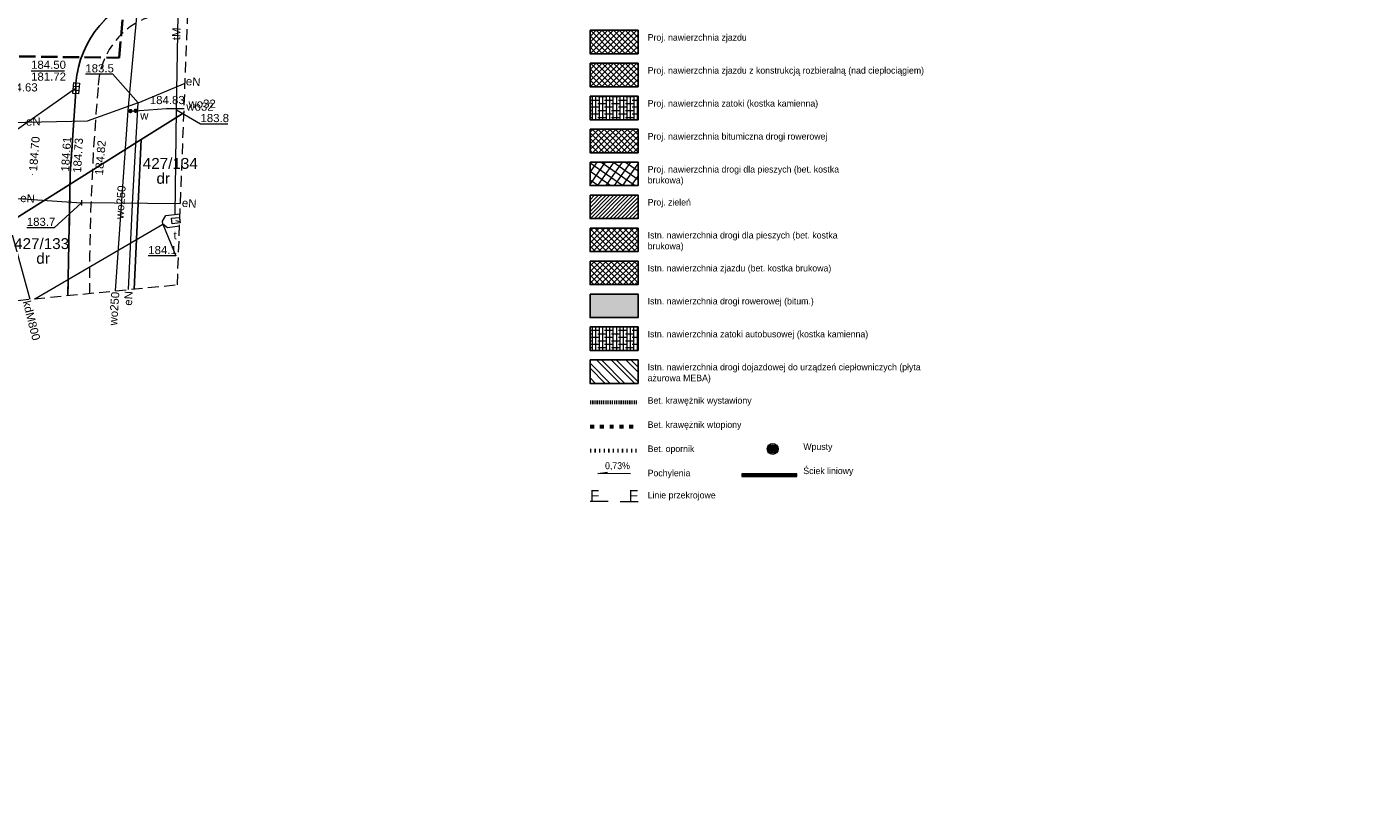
# Model space of a CAD drawing. Extents: x 8014 to 6635291, y -5609 to 5765892.
# Tile 91 of 158: x 6601312 to 6601434, y 5731688 to 5731761. Entities that reach past the tile are written whole.
import ezdxf
from ezdxf.enums import TextEntityAlignment as Align

# ---------------------------------------------------------------- set-up
doc = ezdxf.new("R2010")
doc.units = 0
for name, pattern in [('ACAD_ISO03W100', [30, 12, -18]), ('DASHED', [0.75, 0.5, -0.25]), ('DOT2', [3.175, 0, -3.175]), ('PRZER2-1', [1.5, 1, -0.5]), ('PRZER3-1', [2, 1.5, -0.5])]:
    doc.linetypes.add(name, pattern=pattern)
doc.layers.get('0').update_dxf_attribs({"linetype": 'CONTINUOUS'})
for name, color, linetype, lineweight in [('!m_linie przekrojowe', 170, 'CONTINUOUS', 20), ('!m_wpusty', 2, 'CONTINUOUS', 20), ('EGDE_O', 7, 'CONTINUOUS', 18), ('GESDZI', 7, 'CONTINUOUS', 18), ('GSLKRW', 7, 'CONTINUOUS', 25), ('GSPWPS', 7, 'CONTINUOUS', 13), ('GSPWPS_O', 7, 'CONTINUOUS', 13), ('GSSKOA', 7, 'CONTINUOUS', 18), ('GSSKOD', 7, 'CONTINUOUS', 18), ('GULLOB', 7, 'CONTINUOUS', 35), ('GUPIWZ', 7, 'CONTINUOUS', 18), ('GUPIWZ_O', 7, 'CONTINUOUS', 18), ('GUPPRZ_O', 7, 'CONTINUOUS', 18), ('GUPZCP', 7, 'CONTINUOUS', 18), ('GUSIKP', 7, 'CONTINUOUS', 18), ('JT pochylenia', 5, 'CONTINUOUS', 30)]:
    doc.layers.add(name, color=color, linetype=linetype, lineweight=lineweight)
for name, color, linetype in [('A- NAWIERZ- SZCZELNA', 130, 'CONTINUOUS'), ('A-SZRAF- DROGI', 130, 'CONTINUOUS'), ('a_chodnik', 31, 'CONTINUOUS'), ('a_zieleń', 80, 'CONTINUOUS'), ('Kraw_parking', 7, 'DASHED')]:
    doc.layers.add(name, color=color, linetype=linetype)
for name, color, linetype, lineweight, true_color in [('EGUG_O', 7, 'CONTINUOUS', 18, 0x008000), ('GOSRBG', 4, 'CONTINUOUS', 35, 0x00ffff), ('GULEPR', 1, 'CONTINUOUS', 18, 0xff0000), ('GULEPR_O', 1, 'CONTINUOUS', 18, 0xff0000), ('GULKPR', 7, 'CONTINUOUS', 18, 0x803300), ('GULTPR', 7, 'CONTINUOUS', 18, 0xff9100), ('GULTPR_O', 7, 'CONTINUOUS', 18, 0xff9100), ('GULWPR', 5, 'CONTINUOUS', 18, 0x0000ff), ('GULWPR_O', 5, 'CONTINUOUS', 18, 0x0000ff), ('GUPKKS', 7, 'CONTINUOUS', 18, 0x803300), ('GUPWZA', 5, 'CONTINUOUS', 18, 0x0000ff), ('GUPWZA_O', 5, 'CONTINUOUS', 18, 0x0000ff), ('SUEP_O', 1, 'CONTINUOUS', 18, 0xff0000), ('SUKP_O', 7, 'CONTINUOUS', 18, 0x803300), ('SUWP_O', 5, 'CONTINUOUS', 18, 0x0000ff)]:
    doc.layers.add(name, color=color, linetype=linetype, lineweight=lineweight, true_color=true_color)
doc.styles.add('Arial', font='arial.ttf')
pattern_1 = [(45, (3365927.47042, 2822248.66772), (-0.265165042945, 0.265165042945), []), (135, (3365927.47042, 2822248.66772), (-0.265165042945, -0.265165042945), [])]

# ---------------------------------------------------------------- blocks, each defined once
blk = doc.blocks.new('D_GUPIWZ1_3')
at = {"color": 0}
blk.add_lwpolyline([(0.375, -0.25), (-0.375, -0.25), (-0.375, 0.25), (0.375, 0.25)], close=True, dxfattribs=at)
blk = doc.blocks.new('D_GUPKKS1')
at = {"color": 0}
blk.add_lwpolyline([(0.5, -0.25), (-0.5, -0.25), (-0.5, 0.25), (0.5, 0.25)], close=True, dxfattribs=at)
for points in [[(-0.175, -0.25), (-0.175, 0.25)], [(0.175, -0.25), (0.175, 0.25)]]:
    blk.add_lwpolyline(points, dxfattribs=at)
blk = doc.blocks.new('D_GUPZCP1')
at = {"color": 0}
blk.add_lwpolyline([(0, 0.25), (0, -0.25)], dxfattribs=at)
blk = doc.blocks.new('D_GSPWPS1')
blk.add_hatch(color=0).paths.add_polyline_path([(-0.045, 0), (-0.043467, -0.011647), (-0.038971, -0.0225), (-0.03182, -0.03182), (-0.0225, -0.038971), (-0.011647, -0.043467), (0, -0.045), (0.011647, -0.043467), (0.0225, -0.038971), (0.03182, -0.03182), (0.038971, -0.0225), (0.043467, -0.011647), (0.045, 0), (0.043467, 0.011647), (0.038971, 0.0225), (0.03182, 0.03182), (0.0225, 0.038971), (0.011647, 0.043467), (0, 0.045), (-0.011647, 0.043467), (-0.0225, 0.038971), (-0.03182, 0.03182), (-0.038971, 0.0225), (-0.043467, 0.011647)])
blk = doc.blocks.new('D_GUPWZA1')
blk.add_hatch(color=0).paths.add_polyline_path([(-0.2, 0), (-0.193185, -0.051764), (-0.173205, -0.1), (-0.141421, -0.141421), (-0.1, -0.173205), (-0.051764, -0.193185), (0, -0.2), (0.051764, -0.193185), (0.1, -0.173205), (0.141421, -0.141421), (0.173205, -0.1), (0.193185, -0.051764), (0.2, 0), (0.193185, 0.051764), (0.173205, 0.1), (0.141421, 0.141421), (0.1, 0.173205), (0.051764, 0.193185), (0, 0.2), (-0.051764, 0.193185), (-0.1, 0.173205), (-0.141421, 0.141421), (-0.173205, 0.1), (-0.193185, 0.051764)])
blk = doc.blocks.new('OSI18050_XREF_190115_2019.01.15_PB_ ZAGOSPODAROWANIE$0$wpusty')
for p, q in [((-0.239, 0.149), (-0.199, 0.149)), ((-0.239, -0.165), (-0.239, 0.149)), ((-0.199, 0.149), (-0.199, -0.165)), ((-0.175, 0.149), (-0.135, 0.149)), ((-0.175, -0.165), (-0.175, 0.149)), ((-0.135, 0.149), (-0.135, -0.165)), ((-0.111, 0.149), (-0.071, 0.149)), ((-0.111, -0.165), (-0.111, 0.149)), ((-0.071, 0.149), (-0.071, -0.165)), ((-0.048, 0.149), (-0.008, 0.149)), ((-0.048, -0.165), (-0.048, 0.149)), ((-0.008, 0.149), (-0.008, -0.165)), ((0.016, 0.149), (0.056, 0.149)), ((0.016, -0.165), (0.016, 0.149)), ((0.056, 0.149), (0.056, -0.165)), ((0.08, 0.149), (0.12, 0.149)), ((0.08, -0.165), (0.08, 0.149)), ((0.12, 0.149), (0.12, -0.165)), ((0.143, 0.149), (0.183, 0.149)), ((0.143, -0.165), (0.143, 0.149)), ((0.183, 0.149), (0.183, -0.165)), ((0.207, 0.149), (0.247, 0.149)), ((0.207, -0.165), (0.207, 0.149)), ((0.247, 0.149), (0.247, -0.165)), ((-0.199, -0.165), (-0.239, -0.165)), ((-0.135, -0.165), (-0.175, -0.165)), ((-0.071, -0.165), (-0.111, -0.165)), ((-0.008, -0.165), (-0.048, -0.165)), ((0.056, -0.165), (0.016, -0.165)), ((0.12, -0.165), (0.08, -0.165)), ((0.183, -0.165), (0.143, -0.165)), ((0.247, -0.165), (0.207, -0.165))]:
    blk.add_line(p, q)
blk.add_lwpolyline([(-0.3, -0.21), (0.3, -0.21), (0.3, 0.21), (-0.3, 0.21), (-0.3, -0.21)])
for radius in [0.33, 0.25]:
    blk.add_circle((0, 0), radius)
blk = doc.blocks.new('wpust_wąski')
at = {"layer": '!m_wpusty', "linetype": 'Continuous'}
for points in [[(0.24, -0.075), (0.24, 0.075), (-0.24, 0.075), (-0.24, -0.075)], [(-0.065, 0.047), (-0.065, -0.047), (-0.099, -0.047), (-0.099, 0.047)], [(-0.065, 0.047), (-0.065, -0.047), (-0.099, -0.047), (-0.099, 0.047)], [(-0.065, 0.047), (-0.065, -0.047), (-0.099, -0.047), (-0.099, 0.047)], [(-0.011, 0.047), (-0.011, -0.047), (-0.045, -0.047), (-0.045, 0.047)], [(-0.011, 0.047), (-0.011, -0.047), (-0.045, -0.047), (-0.045, 0.047)], [(-0.011, 0.047), (-0.011, -0.047), (-0.045, -0.047), (-0.045, 0.047)], [(0.15, 0.047), (0.15, -0.047), (0.116, -0.047), (0.116, 0.047)], [(0.15, 0.047), (0.15, -0.047), (0.116, -0.047), (0.116, 0.047)], [(0.15, 0.047), (0.15, -0.047), (0.116, -0.047), (0.116, 0.047)], [(0.204, 0.047), (0.204, -0.047), (0.17, -0.047), (0.17, 0.047)], [(0.204, 0.047), (0.204, -0.047), (0.17, -0.047), (0.17, 0.047)], [(0.204, 0.047), (0.204, -0.047), (0.17, -0.047), (0.17, 0.047)]]:
    blk.add_lwpolyline(points, close=True, dxfattribs=at)
for points in [[(-0.206, 0.047), (-0.172, 0.047), (-0.172, -0.047), (-0.206, -0.047), (-0.206, 0.047)], [(-0.206, 0.047), (-0.172, 0.047), (-0.172, -0.047), (-0.206, -0.047), (-0.206, 0.047)], [(-0.206, 0.047), (-0.172, 0.047), (-0.172, -0.047), (-0.206, -0.047), (-0.206, 0.047)], [(-0.118, 0.047), (-0.118, -0.047), (-0.152, -0.047), (-0.152, 0.047), (-0.118, 0.047)], [(-0.118, 0.047), (-0.118, -0.047), (-0.152, -0.047), (-0.152, 0.047), (-0.118, 0.047)], [(-0.118, 0.047), (-0.118, -0.047), (-0.152, -0.047), (-0.152, 0.047), (-0.118, 0.047)], [(0.009, 0.047), (0.043, 0.047), (0.043, -0.047), (0.009, -0.047), (0.009, 0.047)], [(0.009, 0.047), (0.043, 0.047), (0.043, -0.047), (0.009, -0.047), (0.009, 0.047)], [(0.009, 0.047), (0.043, 0.047), (0.043, -0.047), (0.009, -0.047), (0.009, 0.047)], [(0.063, 0.047), (0.096, 0.047), (0.096, -0.047), (0.063, -0.047), (0.063, 0.047)], [(0.063, 0.047), (0.096, 0.047), (0.096, -0.047), (0.063, -0.047), (0.063, 0.047)], [(0.063, 0.047), (0.096, 0.047), (0.096, -0.047), (0.063, -0.047), (0.063, 0.047)]]:
    blk.add_lwpolyline(points, dxfattribs=at)

msp = doc.modelspace()

# ---------------------------------------------------------------- hatches: boundary and pattern name
at = {"layer": 'A- NAWIERZ- SZCZELNA', "linetype": 'ByBlock', "lineweight": 0}
h = msp.add_hatch(dxfattribs=at)
h.set_pattern_fill('ANSI37', color=256, scale=3, style=0)
h.set_pattern_definition([(45, (3365080.19842, 2821844.61375), (-0.265165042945, 0.265165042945), []), (135, (3365080.19842, 2821844.61375), (-0.265165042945, -0.265165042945), [])])
h.paths.add_polyline_path([(6601363.564, 5731760.23), (6601367.973, 5731760.23), (6601367.973, 5731758.07), (6601363.564, 5731758.07)])
h = msp.add_hatch(dxfattribs=at)
h.set_pattern_fill('ANSI37', color=30, scale=3, style=0)
h.set_pattern_definition([(45, (3365080.19842, 2821841.58556), (-0.265165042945, 0.265165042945), []), (135, (3365080.19842, 2821841.58556), (-0.265165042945, -0.265165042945), [])])
h.paths.add_polyline_path([(6601363.564, 5731757.201), (6601367.973, 5731757.201), (6601367.973, 5731755.041), (6601363.564, 5731755.041)])
at = {"layer": 'A-SZRAF- DROGI', "linetype": 'ByBlock', "lineweight": 0}
h = msp.add_hatch(dxfattribs=at)
h.set_pattern_fill('ANSI38', color=256, scale=0.1, angle=45, style=0)
h.set_pattern_definition([(90, (100, 5.0282), (-0.3175, 2e-17), []), (180, (100, 5.0282), (-0.635, -0.3175), [0.79375, -0.47625])])
h.paths.add_polyline_path([(6601363.564, 5731754.173), (6601367.973, 5731754.173), (6601367.973, 5731752.013), (6601363.564, 5731752.013)])
h = msp.add_hatch(dxfattribs=at)
h.set_pattern_fill('ANSI37', color=230, scale=3, style=0)
h.set_pattern_definition([(45, (3366073.43853, 2822178.35053), (-0.265165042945, 0.265165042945), []), (135, (3366073.43853, 2822178.35053), (-0.265165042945, -0.265165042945), [])])
h.paths.add_polyline_path([(6601363.564, 5731751.145), (6601367.973, 5731751.145), (6601367.973, 5731748.985), (6601363.564, 5731748.985)])
h = msp.add_hatch(dxfattribs=at)
h.set_pattern_fill('ANSI37', color=253, scale=3, style=0)
h.set_pattern_definition(pattern_1)
h.paths.add_polyline_path([(6601363.564, 5731742.06), (6601367.973, 5731742.06), (6601367.973, 5731739.9), (6601363.564, 5731739.9)])
h = msp.add_hatch(dxfattribs=at)
h.set_pattern_fill('ANSI37', color=251, scale=3, style=0)
h.set_pattern_definition(pattern_1)
h.paths.add_polyline_path([(6601363.564, 5731739.032), (6601367.973, 5731739.032), (6601367.973, 5731736.872), (6601363.564, 5731736.872)])
at = {"layer": 'A-SZRAF- DROGI', "linetype": 'ByBlock', "lineweight": 0, "transparency": 33554559}
msp.add_hatch(color=253, dxfattribs=at).paths.add_polyline_path([(6601363.564, 5731736.004), (6601367.973, 5731736.004), (6601367.973, 5731733.844), (6601363.564, 5731733.844)])
at = {"layer": 'A-SZRAF- DROGI', "linetype": 'ByBlock', "lineweight": 0}
h = msp.add_hatch(dxfattribs=at)
h.set_pattern_fill('ANSI38', color=251, scale=0.1, angle=45, style=0)
h.set_pattern_definition([(90, (100, -4.05638), (-0.3175, 2e-17), []), (180, (100, -4.05638), (-0.635, -0.3175), [0.79375, -0.47625])])
h.paths.add_polyline_path([(6601363.564, 5731732.976), (6601367.973, 5731732.976), (6601367.973, 5731730.816), (6601363.564, 5731730.816)])
h = msp.add_hatch(dxfattribs=at)
h.set_pattern_fill('ANSI32', color=252, scale=0.1, angle=90, style=0)
h.set_pattern_definition([(135, (100, -10.1128), (-0.67351920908, -0.67351920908), []), (135, (100, -9.6637), (-0.67351920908, -0.67351920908), [])])
h.paths.add_polyline_path([(6601363.564, 5731729.948), (6601367.973, 5731729.948), (6601367.973, 5731727.788), (6601363.564, 5731727.788)])
at = {"layer": 'a_chodnik', "lineweight": 13, "transparency": 33554687}
h = msp.add_hatch(dxfattribs=at)
h.set_pattern_fill('ANSI37-METRIC', color=256, scale=0.2, angle=280.23405)
h.set_pattern_definition([(325.234051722, (243.79655, -43.21973), (0.36209315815, 0.521645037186), []), (55.234051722, (243.79655, -43.21973), (-0.521645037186, 0.36209315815), [])])
h.paths.add_polyline_path([(6601363.564, 5731748.117), (6601367.973, 5731748.117), (6601367.973, 5731745.957), (6601363.564, 5731745.957)])
at = {"layer": 'a_zieleń', "transparency": 33554687}
h = msp.add_hatch(dxfattribs=at)
h.set_pattern_fill('ANSI31', color=256, scale=2, angle=0.54156)
h.set_pattern_definition([(45.54155787, (6600987.53512, 5732094.77134), (-0.1784396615, 0.175097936), [])])
edge = h.paths.add_edge_path()
edge.add_line((6601184.523, 5731785.715), (6601184.767, 5731785.473))
edge.add_line((6601184.767, 5731785.473), (6601208.79, 5731802.27))
edge.add_line((6601208.79, 5731802.27), (6601211.05, 5731814.48))
edge.add_line((6601211.05, 5731814.48), (6601142.151, 5731813.823))
edge.add_arc((6601143.698, 5731819.102), 5.501, 253.66034, 270.54751)
edge.add_line((6601143.751, 5731813.601), (6601191.034, 5731814.053))
edge.add_arc((6601191.122, 5731812.113), 1.942, 359.83741, 92.59397, ccw=False)
edge.add_line((6601193.063, 5731812.108), (6601193.074, 5731811.004))
edge.add_line((6601193.074, 5731811.004), (6601197.383, 5731811.045))
edge.add_line((6601197.383, 5731811.045), (6601197.425, 5731806.621))
edge.add_line((6601197.425, 5731806.621), (6601199.732, 5731806.642))
edge.add_line((6601199.732, 5731806.642), (6601199.803, 5731799.171))
edge.add_line((6601199.803, 5731799.171), (6601197.516, 5731797.165))
edge.add_line((6601197.516, 5731797.165), (6601194.216, 5731797.133))
edge.add_line((6601194.216, 5731797.133), (6601194.251, 5731793.47))
edge.add_arc((6601191.538, 5731793.658), 2.72, 281.08945, 356.03579, ccw=False)
edge.add_line((6601192.061, 5731790.989), (6601185.152, 5731786.156))
edge.add_arc((71774552.687, -87417922.681), 113685689.918, 124.97904394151, 124.97904432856)
h.paths.add_polyline_path([(6601204.906, 5731809.178), (6601202.577, 5731808.579), (6601203.741, 5731808.879)], flags=16)
h = msp.add_hatch(dxfattribs=at)
h.set_pattern_fill('ANSI31', color=256, scale=2, angle=0.54156)
h.set_pattern_definition([(45.54818, (6608226.5122, 5729405.4048), (-0.178459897, 0.175077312), [])])
h.paths.add_polyline_path([(6601363.564, 5731745.089), (6601367.973, 5731745.089), (6601367.973, 5731742.929), (6601363.564, 5731742.929)])

# ---------------------------------------------------------------- linework, layer by layer
at = {"layer": '!m_linie przekrojowe'}
for points in [[(6601365.217, 5731716.946), (6601363.564, 5731716.946)], [(6601366.32, 5731716.946), (6601367.973, 5731716.946)]]:
    msp.add_lwpolyline(points, dxfattribs=at)
at = {"color": 0, "linetype": 'ByBlock'}
for points in [[(6601363.564, 5731760.23), (6601367.973, 5731760.23), (6601367.973, 5731758.07), (6601363.564, 5731758.07)], [(6601363.564, 5731757.201), (6601367.973, 5731757.201), (6601367.973, 5731755.041), (6601363.564, 5731755.041)], [(6601363.564, 5731754.173), (6601367.973, 5731754.173), (6601367.973, 5731752.013), (6601363.564, 5731752.013)], [(6601363.564, 5731751.145), (6601367.973, 5731751.145), (6601367.973, 5731748.985), (6601363.564, 5731748.985)], [(6601363.564, 5731748.117), (6601367.973, 5731748.117), (6601367.973, 5731745.957), (6601363.564, 5731745.957)], [(6601363.564, 5731745.089), (6601367.973, 5731745.089), (6601367.973, 5731742.929), (6601363.564, 5731742.929)], [(6601363.564, 5731742.06), (6601367.973, 5731742.06), (6601367.973, 5731739.9), (6601363.564, 5731739.9)], [(6601363.564, 5731739.032), (6601367.973, 5731739.032), (6601367.973, 5731736.872), (6601363.564, 5731736.872)], [(6601363.564, 5731736.004), (6601367.973, 5731736.004), (6601367.973, 5731733.844), (6601363.564, 5731733.844)], [(6601363.564, 5731732.976), (6601367.973, 5731732.976), (6601367.973, 5731730.816), (6601363.564, 5731730.816)], [(6601363.564, 5731729.948), (6601367.973, 5731729.948), (6601367.973, 5731727.788), (6601363.564, 5731727.788)]]:
    msp.add_lwpolyline(points, close=True, dxfattribs=at)
at = {"layer": 'GESDZI', "color": 8, "linetype": 'Continuous', "lineweight": 18, "elevation": 10.22}
for points in [[(6601326.279, 5731752.654), (6601322.35, 5731750.19), (6601298.13, 5731734.98), (6601295.82, 5731760.73), (6601325.34, 5731779.25), (6601319.81, 5731774.99), (6601326.706, 5731763.747)], [(6601321.694, 5731736.463), (6601322.35, 5731750.19), (6601326.279, 5731752.654)], [(6601298.63, 5731734.144), (6601298.13, 5731734.98), (6601322.35, 5731750.19), (6601321.694, 5731736.463)]]:
    msp.add_lwpolyline(points, dxfattribs=at)
at = {"layer": 'GOSRBG', "color": 8, "linetype": 'PRZER2-1', "lineweight": 18, "elevation": 10.04}
msp.add_lwpolyline([(6601299.084, 5731734.247), (6601325.67, 5731736.853), (6601330.011, 5731849.566), (6601060.655, 5731853.302), (6601096.398, 5731719.42), (6601107.997, 5731690.995)], close=True, dxfattribs=at)
at = {"layer": 'GSLKRW', "color": 8, "linetype": 'Continuous', "lineweight": 25, "elevation": 10.18}
msp.add_lwpolyline([(6601326.702, 5731763.64, 0.0009125), (6601326.549, 5731763.713, 0.1080687), (6601322.82, 5731763.466, 0.3319245), (6601316.341, 5731754.604), (6601315.832, 5731747.037), (6601315.615, 5731735.867)], format="xyb", dxfattribs=at)
at = {"layer": 'GSSKOA', "color": 8, "linetype": 'PRZER3-1', "lineweight": 18, "elevation": 10.18}
msp.add_lwpolyline([(6601326.702, 5731763.64, 0.0009125), (6601326.549, 5731763.713, 0.1080687), (6601322.82, 5731763.466, 0.3319245), (6601316.341, 5731754.604), (6601315.832, 5731747.037), (6601315.615, 5731735.867)], format="xyb", dxfattribs=at)
at = {"layer": 'GSSKOD', "color": 8, "linetype": 'PRZER2-1', "lineweight": 18, "elevation": 10.18}
for points in [[(6601326.549, 5731763.713, 0.1080687), (6601322.82, 5731763.466, 0.3319245), (6601316.341, 5731754.604), (6601315.832, 5731747.037), (6601315.615, 5731735.867)], [(6601317.603, 5731736.062, -0.0226552), (6601318.393, 5731754.981, -0.1495705), (6601319.716, 5731758.901, -0.2838141), (6601326.241, 5731761.729), (6601326.547, 5731763.574), (6601326.549, 5731763.713)]]:
    msp.add_lwpolyline(points, format="xyb", dxfattribs=at)
at = {"layer": 'GULEPR', "color": 8, "linetype": 'PRZER3-1', "lineweight": 18, "elevation": 10.14}
msp.add_lwpolyline([(6601305.049, 5731734.832), (6601304.829, 5731741.217), (6601305.745, 5731756.226), (6601305.147, 5731757.072), (6601305.157, 5731757.915), (6601320.32, 5731757.703), (6601324.091, 5731798.764), (6601328.109, 5731800.188)], dxfattribs=at)
at = {"layer": 'GULEPR', "color": 8, "linetype": 'Continuous', "lineweight": 18, "elevation": 10.14}
for points in [[(6601322.06, 5731753.55), (6601317.4, 5731751.88), (6601307.48, 5731751.66), (6601306.26, 5731751.72), (6601301.25, 5731751.91), (6601300.2, 5731754.2), (6601296.05, 5731759.56), (6601294.48, 5731759.85)], [(6601322.06, 5731753.55), (6601326.383, 5731755.359)], [(6601321.2, 5731736.415), (6601321.58, 5731744.86), (6601322.06, 5731753.55)], [(6601306.96, 5731745.05), (6601316.87, 5731744.38)], [(6601325.956, 5731744.285), (6601316.87, 5731744.38)]]:
    msp.add_lwpolyline(points, dxfattribs=at)
at = {"layer": 'GULKPR', "color": 8, "linetype": 'Continuous', "lineweight": 18, "elevation": 10.14}
for points in [[(6601316.381, 5731754.906), (6601316.111, 5731754.714), (6601308.605, 5731749.458)], [(6601308.37, 5731749.129), (6601308.607, 5731748.264), (6601312.114, 5731735.524)]]:
    msp.add_lwpolyline(points, dxfattribs=at)
at = {"layer": 'GULLOB', "color": 8, "linetype": 'PRZER3-1', "lineweight": 35, "elevation": 10.12}
msp.add_lwpolyline([(6601305.049, 5731734.832), (6601304.829, 5731741.217), (6601305.745, 5731756.226), (6601305.147, 5731757.072), (6601305.157, 5731757.915), (6601320.32, 5731757.703), (6601324.091, 5731798.764), (6601328.109, 5731800.188)], dxfattribs=at)
at = {"layer": 'GULTPR', "color": 8, "linetype": 'Continuous', "lineweight": 18, "elevation": 10.14}
for points in [[(6601325.462, 5731743.31), (6601325.6, 5731752.935), (6601325.804, 5731765.221)], [(6601312.594, 5731735.571), (6601324.35, 5731742.408)]]:
    msp.add_lwpolyline(points, dxfattribs=at)
at = {"layer": 'GULWPR', "color": 8, "linetype": 'Continuous', "lineweight": 18, "elevation": 10.14}
for points in [[(6601324.06, 5731779.98), (6601322.84, 5731771.47), (6601321.13, 5731752.85)], [(6601321.13, 5731752.85), (6601319.961, 5731736.293)], [(6601321.13, 5731752.85), (6601321.37, 5731752.81), (6601324.67, 5731753.05)], [(6601324.67, 5731753.05), (6601326.294, 5731753.051)]]:
    msp.add_lwpolyline(points, dxfattribs=at)
at = {"layer": 'GUPPRZ_O', "color": 8, "linetype": 'Continuous', "lineweight": 13, "elevation": 10.8, "flags": 128}
for points in [[(6601312.242, 5731756.519), (6601315.322, 5731756.519)], [(6601322.06, 5731753.55), (6601319.744, 5731756.187), (6601317.224, 5731756.187)], [(6601325.6, 5731752.935), (6601327.794, 5731751.623), (6601330.314, 5731751.623)], [(6601316.87, 5731744.38), (6601314.367, 5731742.091), (6601311.847, 5731742.091)], [(6601324.35, 5731742.408), (6601325.519, 5731739.499), (6601322.999, 5731739.499)]]:
    msp.add_lwpolyline(points, dxfattribs=at)
at = {"layer": 'GUPPRZ_O', "color": 8, "linetype": 'Continuous', "lineweight": 13, "elevation": 10.8}
msp.add_lwpolyline([(6601325.53, 5731742.75), (6601325.894, 5731742.67)], dxfattribs=at)
at = {"layer": 'GUSIKP', "color": 8, "linetype": 'Continuous', "lineweight": 18, "elevation": 10.14}
msp.add_lwpolyline([(6601325.877, 5731742.228), (6601324.767, 5731742.086), (6601324.35, 5731742.408), (6601324.314, 5731742.687), (6601324.624, 5731743.203), (6601325.921, 5731743.369)], dxfattribs=at)
at = {"layer": 'JT pochylenia', "color": 0, "linetype": 'Continuous', "lineweight": 20}
for p, q in [((6601364.289, 5731719.515), (6601365.168, 5731719.63)), ((6601367.281, 5731719.498), (6601364.289, 5731719.515))]:
    msp.add_line(p, q, dxfattribs=at)
at = {"layer": 'Kraw_parking', "lineweight": 60, "ltscale": 0.03}
msp.add_lwpolyline([(6601363.564, 5731726.056), (6601367.973, 5731726.056)], dxfattribs=at)
at = {"layer": 'Kraw_parking', "linetype": 'ACAD_ISO03W100', "lineweight": 60, "ltscale": 0.03}
msp.add_lwpolyline([(6601363.564, 5731723.838), (6601367.973, 5731723.838)], dxfattribs=at)
at = {"layer": 'Kraw_parking', "linetype": 'DOT2', "lineweight": 60, "ltscale": 0.1}
msp.add_lwpolyline([(6601363.564, 5731721.62), (6601367.973, 5731721.62)], dxfattribs=at)

# ---------------------------------------------------------------- block references
at = {"layer": '!m_wpusty', "color": 3, "linetype": 'Continuous', "xscale": 1.5, "yscale": 1.5, "zscale": 1.5, "rotation": 0.5480269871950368}
msp.add_blockref('OSI18050_XREF_190115_2019.01.15_PB_ ZAGOSPODAROWANIE$0$wpusty', (6601380.329, 5731721.771), dxfattribs=at)
at = {"layer": '!m_wpusty', "xscale": 1.5, "yscale": 1.5, "zscale": 1.5}
for p in [(6601377.854, 5731719.359), (6601378.574, 5731719.359), (6601379.294, 5731719.359), (6601380.014, 5731719.359), (6601380.734, 5731719.359), (6601381.454, 5731719.359), (6601382.174, 5731719.359)]:
    msp.add_blockref('wpust_wąski', p, dxfattribs=at)
at = {"layer": 'GSPWPS', "color": 8, "linetype": 'Continuous', "lineweight": 13}
for p in [(6601312.385, 5731746.991, 10.08), (6601315.799, 5731747.018, 10.08), (6601315.832, 5731747.037, 10.08), (6601317.844, 5731746.874, 10.08)]:
    msp.add_blockref('D_GSPWPS1', p, dxfattribs=at)
at = {"layer": 'GUPIWZ', "color": 8, "linetype": 'Continuous', "lineweight": 18, "rotation": 186.1372478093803}
msp.add_blockref('D_GUPIWZ1_3', (6601325.533, 5731742.751, 10.18), dxfattribs=at)
at = {"layer": 'GUPKKS', "color": 8, "linetype": 'Continuous', "lineweight": 18, "rotation": 264.407985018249}
msp.add_blockref('D_GUPKKS1', (6601316.381, 5731754.906, 10.16), dxfattribs=at)
at = {"layer": 'GUPWZA', "color": 8, "linetype": 'Continuous', "lineweight": 18}
for p in [(6601321.37, 5731752.81, 10.16), (6601321.84, 5731752.84, 10.16)]:
    msp.add_blockref('D_GUPWZA1', p, dxfattribs=at)
at = {"layer": 'GUPZCP', "color": 8, "linetype": 'Continuous', "lineweight": 18}
msp.add_blockref('D_GUPZCP1', (6601316.87, 5731744.38, 10.16), dxfattribs=at)

# ---------------------------------------------------------------- texts
at = {"layer": '!m_linie przekrojowe', "char_height": 1, "width": 1.65351, "style": 'Arial'}
for insert, attachment_point in [((6601363.564, 5731717.001), 7), ((6601367.973, 5731717.001), 9)]:
    msp.add_mtext('F', dxfattribs=dict(at, insert=insert, attachment_point=attachment_point))
at = {"color": 150, "lineweight": 9, "char_height": 0.6, "attachment_point": 1}
for s, insert, width in [('{\\C7;Proj. nawierzchnia zjazdu\\P }', (6601368.848, 5731759.874), 19.63), ('{\\C7;Proj. nawierzchnia zjazdu z konstrukcją rozbieralną (nad ciepłociągiem)\\P }', (6601368.848, 5731756.846), 24.58725), ('{\\C7;Proj. nawierzchnia zatoki (kostka kamienna)\\P }', (6601368.848, 5731753.817), 19.63), ('{\\C7;Proj. nawierzchnia bitumiczna drogi rowerowej\\P }', (6601368.848, 5731750.789), 19.63), ('{\\C7;Proj. nawierzchnia drogi dla pieszych (bet. kostka brukowa)\\P }', (6601368.848, 5731747.761), 19.63), ('{\\C7;Proj. zieleń}', (6601368.848, 5731744.733), 19.63), ('{\\C7;Istn. nawierzchnia drogi dla pieszych (bet. kostka brukowa)\\P }', (6601368.848, 5731741.705), 19.63), ('{\\C7;Istn. nawierzchnia zjazdu (bet. kostka brukowa)\\P }', (6601368.848, 5731738.676), 19.63), ('{\\C7;Istn. nawierzchnia drogi rowerowej (bitum.)\\P }', (6601368.848, 5731735.648), 19.63), ('{\\C7;Istn. nawierzchnia zatoki autobusowej (kostka kamienna)}', (6601368.848, 5731732.62), 19.63), ('{\\C7;Istn. nawierzchnia drogi dojazdowej do urządzeń ciepłowniczych (płyta ażurowa MEBA)\\P }', (6601368.848, 5731729.592), 25.84324), ('\\pxt4;{\\C7;Bet. krawężnik wystawiony}', (6601368.848, 5731726.525), 19.63), ('\\pxt4;{\\C7;Bet. krawężnik wtopiony}', (6601368.848, 5731724.307), 19.63), ('\\pxt4;{\\C7;Bet. opornik}', (6601368.848, 5731722.088), 19.63), ('\\pxt4;{\\C7;Wpusty}', (6601383.139, 5731722.283), 19.63), ('\\pxt4;{\\C7;Ściek liniowy}', (6601383.139, 5731720.06), 19.63), ('\\pxt4;{\\C7;Pochylenia}', (6601368.848, 5731719.86), 19.63), ('\\pxt4;{\\C7;Linie przekrojowe}', (6601368.848, 5731717.827), 19.63)]:
    msp.add_mtext(s, dxfattribs=dict(at, insert=insert, width=width))
at = {"layer": 'EGDE_O', "color": 8, "linetype": 'Continuous', "lineweight": 0, "style": 'Arial'}
for s, p in [('427/134', (6601325.022, 5731747.5, 10.8)), ('427/133', (6601313.211, 5731740.133, 10.8))]:
    msp.add_text(s, height=1, dxfattribs=at).set_placement(p, align=Align.CENTER)
at = {"layer": 'EGUG_O', "color": 8, "linetype": 'Continuous', "lineweight": 0, "style": 'Arial'}
for p in [(6601324.374, 5731746.13, 10.8), (6601313.347, 5731738.781, 10.8)]:
    msp.add_text('dr', height=1, dxfattribs=at).set_placement(p, align=Align.CENTER)
at = {"layer": 'GSPWPS_O', "color": 8, "linetype": 'Continuous', "lineweight": 0, "style": 'Arial'}
for s, rotation, p in [('184.70', 85.4379, (6601312.79, 5731747.255, 10.8)), ('184.61', 86.28058, (6601315.732, 5731747.225, 10.8)), ('184.73', 86.7573, (6601316.83, 5731747.118, 10.8)), ('184.82', 85.20182, (6601318.84, 5731746.895, 10.8))]:
    msp.add_text(s, height=0.75, rotation=rotation, dxfattribs=at).set_placement(p)
at = {"layer": 'GULEPR_O', "color": 8, "linetype": 'Continuous', "lineweight": 0, "style": 'Arial'}
for rotation, p in [(1.27046, (6601312.447, 5731751.477, 10.8)), (356.13221, (6601311.895, 5731744.422, 10.8))]:
    msp.add_text('eN', height=0.75, rotation=rotation, dxfattribs=at).set_placement(p, align=Align.CENTER)
at = {"layer": 'GULTPR_O', "color": 8, "linetype": 'Continuous', "lineweight": 0, "style": 'Arial'}
msp.add_text('tM', height=0.75, rotation=87.90622, dxfattribs=at).set_placement((6601325.948, 5731759.888, 10.8), align=Align.CENTER)
at = {"layer": 'GULWPR_O', "color": 8, "linetype": 'Continuous', "lineweight": 0, "style": 'Arial'}
for s, rotation, p in [('wo32', 359.7992, (6601327.946, 5731753.118, 10.8)), ('wo250', 85.9603, (6601320.828, 5731744.404, 10.8))]:
    msp.add_text(s, height=0.75, rotation=rotation, dxfattribs=at).set_placement(p, align=Align.CENTER)
at = {"layer": 'GUPIWZ_O', "color": 8, "linetype": 'Continuous', "lineweight": 0, "style": 'Arial'}
msp.add_text('t', height=0.75, dxfattribs=at).set_placement((6601325.618, 5731741.029, 10.8), align=Align.RIGHT)
at = {"layer": 'GUPPRZ_O', "color": 8, "linetype": 'Continuous', "lineweight": 0, "style": 'Arial'}
for s, p in [('184.50', (6601312.242, 5731756.692, 10.8)), ('183.5', (6601317.224, 5731756.359, 10.8)), ('184.63', (6601309.644, 5731754.611, 10.8)), ('181.72', (6601312.242, 5731755.597, 10.8)), ('184.83', (6601323.144, 5731753.448, 10.8)), ('183.8', (6601327.794, 5731751.795, 10.8)), ('183.7', (6601311.847, 5731742.263, 10.8)), ('184.1', (6601322.999, 5731739.671, 10.8))]:
    msp.add_text(s, height=0.75, dxfattribs=at).set_placement(p)
at = {"layer": 'GUPWZA_O', "color": 8, "linetype": 'Continuous', "lineweight": 0, "style": 'Arial'}
msp.add_text('w', height=0.75, dxfattribs=at).set_placement((6601323.019, 5731752.033, 10.8), align=Align.RIGHT)
at = {"layer": 'JT pochylenia', "color": 0, "linetype": 'Continuous', "lineweight": 20, "style": 'Arial', "width": 0.9}
msp.add_text('0,73%%%', height=0.64, dxfattribs=at).set_placement((6601364.937, 5731719.914))
at = {"layer": 'SUEP_O', "color": 8, "linetype": 'Continuous', "lineweight": 0, "style": 'Arial'}
for rotation, p in [(356.13221, (6601327.103, 5731755.145, 10.8)), (356.13221, (6601326.737, 5731743.966, 10.8)), (86.50931, (6601321.541, 5731735.581, 10.8))]:
    msp.add_text('eN', height=0.75, rotation=rotation, dxfattribs=at).set_placement(p, align=Align.CENTER)
at = {"layer": 'SUKP_O', "color": 8, "linetype": 'Continuous', "lineweight": 0, "style": 'Arial'}
msp.add_text('kdM800', height=0.75, rotation=284.24132, dxfattribs=at).set_placement((6601311.922, 5731733.481, 10.8), align=Align.CENTER)
at = {"layer": 'SUWP_O', "color": 8, "linetype": 'Continuous', "lineweight": 0, "style": 'Arial'}
for s, rotation, p in [('wo32', 359.7992, (6601327.748, 5731752.842, 10.8)), ('wo250', 85.9603, (6601320.244, 5731734.634, 10.8))]:
    msp.add_text(s, height=0.75, rotation=rotation, dxfattribs=at).set_placement(p, align=Align.CENTER)

doc.saveas('drawing.dxf')
